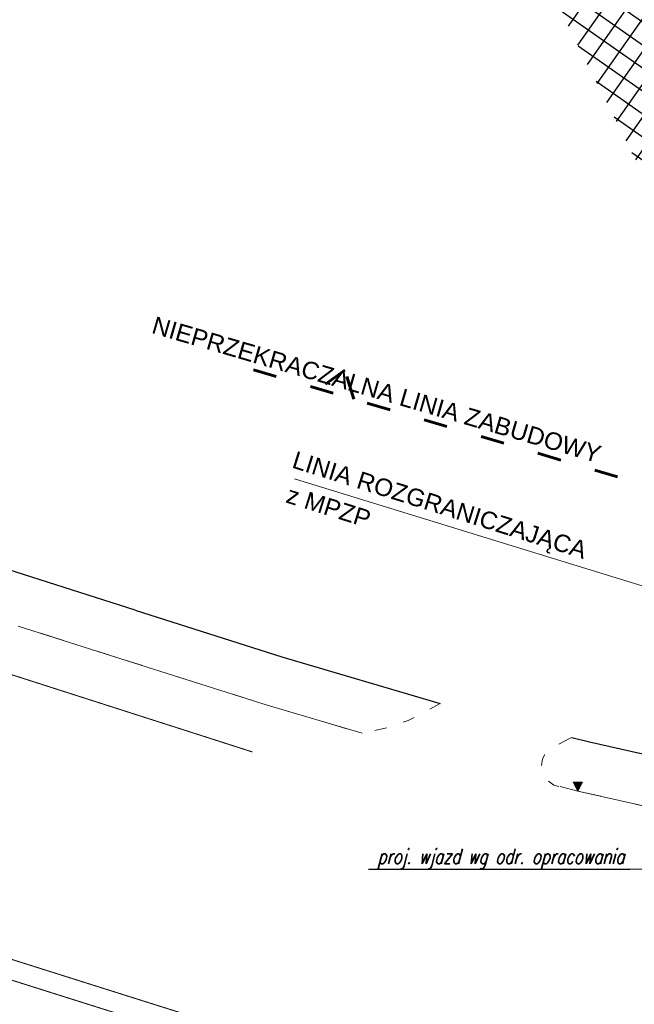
# Model space of a CAD drawing. Header units: metres. Extents: x 7472034 to 8440138, y 5890133 to 5961460.
# Tile 4 of 103: x 8439403 to 8439434, y 5890363 to 5890413. Entities that reach past the tile are written whole.
import ezdxf
from ezdxf.enums import TextEntityAlignment as Align

# ---------------------------------------------------------------- set-up
doc = ezdxf.new("R2010")
doc.units = ezdxf.units.M
doc.header["$MEASUREMENT"] = 0
for name, pattern in [('$0$L218_500', [1, 0.5, -0.5]), ('ACAD_ISO03W100', [30, 12, -18]), ('CENTER', [2, 1.25, -0.25, 0.25, -0.25])]:
    doc.linetypes.add(name, pattern=pattern)
doc.layers.get('0').update_dxf_attribs({"linetype": 'CONTINUOUS', "lineweight": 5})
for name, color, linetype, lineweight in [('### Krawężnik', 6, 'CONTINUOUS', 5), ('### Krawężnik najazdowy', 6, 'ACAD_ISO03W100', 5), ('### rzędne brzegowe', 10, 'CONTINUOUS', 5), ('###pasy ruchu', 132, 'CONTINUOUS', 5), ('__GRANICA', 5, 'ACAD_ISO03W100', 80), ('a_opisy', 7, 'CONTINUOUS', 18), ('ZAG-OPIS_020', 7, 'CONTINUOUS', 25)]:
    doc.layers.add(name, color=color, linetype=linetype, lineweight=lineweight)
doc.layers.add('2D - Ogólne', color=7, linetype='CONTINUOUS')
doc.layers.add('_IS.A.śmieci', color=21, linetype='CONTINUOUS', lineweight=30, plot=False)
doc.styles.add('ARIAL', font='arial.ttf')
doc.styles.add('RS', font='Romans.shx', dxfattribs={"width": 0.7})

# ---------------------------------------------------------------- blocks, each defined once
blk = doc.blocks.new('23123')
at = {"layer": 'a_opisy', "linetype": '$0$L218_500'}
blk.add_hatch(color=250, dxfattribs=at).paths.add_polyline_path([(8443019.232991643, 5888878.045012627), (8443018.761079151, 5888878.045012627), (8443018.28916666, 5888878.045012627), (8443018.761079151, 5888877.16129482)])
at = {"layer": 'a_opisy', "color": 250, "linetype": 'CENTER'}
for points in [[(8443018.28916666, 5888878.045012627), (8443018.761079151, 5888878.045012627)], [(8443019.232991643, 5888878.045012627), (8443018.761079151, 5888877.16129482), (8443018.28916666, 5888878.045012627)], [(8443018.28916666, 5888878.045012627), (8443018.761079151, 5888877.16129482), (8443019.232991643, 5888878.045012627)], [(8443019.232991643, 5888878.045012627), (8443018.761079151, 5888878.045012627)]]:
    blk.add_lwpolyline(points, dxfattribs=at)
blk = doc.blocks.new('A$C57F34CC8')
at = {"layer": '__GRANICA', "color": 246, "lineweight": 60, "ltscale": 0.1}
for p, q in [((5.856533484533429, 23.49027363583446), (4.531461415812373, 22.54561107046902)), ((5.856533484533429, 23.49027363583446), (4.531461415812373, 22.54561107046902)), ((6.32086649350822, 22.02268469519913), (5.856533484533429, 23.49027363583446)), ((6.32086649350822, 22.02268469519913), (5.856533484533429, 23.49027363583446))]:
    blk.add_line(p, q, dxfattribs=at)
blk.add_lwpolyline([(104.5474768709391, 61.49084398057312), (124.7534257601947, 8.664832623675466), (116.2782638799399, -2.598389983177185e-07), (87.50180485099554, 5.853071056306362), (75.53745610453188, 9.185393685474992), (65.1202681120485, 10.79332474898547), (52.65768154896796, 12.23814885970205), (35.11359243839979, 14.25579591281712), (31.17050394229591, 14.72508112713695), (-8.847564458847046e-07, 23.87893649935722)], dxfattribs=at)
blk = doc.blocks.new('A$C1D2679FE')
at = {"layer": '### Krawężnik', "color": 0, "linetype": 'Continuous', "flags": 128}
for points in [[(129.0611447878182, 45.6222869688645), (123.9199493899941, 47.25590528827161)], [(129.0611447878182, 45.6222869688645), (136.5080219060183, 43.25603671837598), (141.3180219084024, 41.83603671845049)], [(151.3366222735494, 39.13704489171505), (152.2280219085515, 38.91603671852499), (156.4380219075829, 37.96103671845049), (160.6480219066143, 37.00603671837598), (160.692144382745, 36.99717260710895)]]:
    blk.add_lwpolyline(points, dxfattribs=at)
at = {"layer": '### Krawężnik najazdowy', "color": 253, "ltscale": 0.05, "flags": 128}
for points in [[(145.2678269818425, 43.33920874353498), (143.6380219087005, 42.47603671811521), (142.6880219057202, 42.13603671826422), (141.3180219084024, 41.83603671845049)], [(151.8021605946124, 41.5640614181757), (150.6780219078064, 40.95603671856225), (150.4380219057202, 40.53603671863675), (150.3780219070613, 40.01603671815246), (150.6180219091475, 39.52603671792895), (151.0180219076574, 39.21603671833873), (151.3366222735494, 39.13704489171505)], [(151.9226838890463, 41.62925011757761), (151.8021605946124, 41.5640614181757)]]:
    blk.add_lwpolyline(points, dxfattribs=at)
at = {"layer": '###pasy ruchu', "color": 251, "linetype": 'ACAD_ISO03W100', "lineweight": 13, "ltscale": 0.08, "const_width": 0.05}
for points in [[(214.0080132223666, 8.569695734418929), (201.4566502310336, 11.13792844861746), (186.787675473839, 14.40993032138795), (181.3800373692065, 15.41321196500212), (174.2181059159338, 16.60203459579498), (167.2433200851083, 18.08767362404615), (160.2855678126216, 19.56968448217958), (153.7596911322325, 21.29359156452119), (147.2029862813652, 23.0256423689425), (139.6783655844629, 25.36254132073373), (131.9442959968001, 27.76448819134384), (117.8451880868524, 32.21631270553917), (109.1295996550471, 34.96827903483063), (103.7201853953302, 36.6763135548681), (89.36336584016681, 41.20688791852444), (75.00836579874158, 45.73688793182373), (46.60583704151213, 54.70452914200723), (32.20666666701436, 59.26768171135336), (3.480604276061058, 68.36801832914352)], [(213.8075489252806, 7.589994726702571), (201.2475489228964, 10.15999472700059), (201.2475489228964, 10.15999472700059), (186.5875489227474, 13.42999472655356), (181.2069374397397, 14.42826210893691), (174.0319705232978, 15.61924852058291), (167.0349921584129, 17.10961458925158), (160.0535661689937, 18.59666798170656), (153.5042874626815, 20.3267570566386), (146.9268612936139, 22.06428170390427), (139.3817728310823, 24.40753726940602), (131.6454484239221, 26.81018441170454), (117.5440890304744, 31.26271983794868), (108.8285005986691, 34.01468616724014), (103.4190863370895, 35.72272068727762), (89.06242523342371, 40.25324503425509), (74.70742519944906, 44.78324504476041), (46.30424676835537, 53.75109136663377), (31.90456947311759, 58.31440458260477), (3.178599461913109, 67.41471192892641)]]:
    blk.add_lwpolyline(points, dxfattribs=at)
blk.add_lwpolyline([(135.7650733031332, 40.89254459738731), (120.9725489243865, 45.63499472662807), (102.3585533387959, 52.15623546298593, 0.4602893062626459), (91.89443753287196, 46.24032221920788), (89.91972516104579, 39.98270732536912)], format="xyb", dxfattribs=at)
at = {"layer": '2D - Ogólne', "flags": 128}
for points in [[(129.8363908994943, 48.06208070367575), (122.5912554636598, 50.36422739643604), (122.2027268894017, 50.51197138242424), (119.0264770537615, 51.71574159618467)], [(129.8363909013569, 48.06208070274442), (137.2581408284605, 45.70381463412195), (145.2678269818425, 43.33920874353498)], [(151.9226838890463, 41.62925011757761), (152.8192723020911, 41.40695547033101), (157.0043466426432, 40.45760962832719), (161.1833786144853, 39.50963444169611), (167.8985794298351, 38.16056491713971)]]:
    blk.add_lwpolyline(points, dxfattribs=at)

msp = doc.modelspace()

# ---------------------------------------------------------------- hatches: boundary and pattern name
at = {"layer": '_IS.A.śmieci'}
h = msp.add_hatch(dxfattribs=at)
h.set_pattern_fill('ANSI37', color=252, scale=0.3, angle=10)
h.set_pattern_definition([(55, (967499.202946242, -71042.94610979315), (-0.7802423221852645, 0.5463315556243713), []), (145, (967499.202946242, -71042.94610979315), (-0.5463315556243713, -0.7802423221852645), [])])
h.paths.add_polyline_path([(8439499.136037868, 5890446.646996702), (8439458.381230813, 5890426.20777308), (8439451.442206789, 5890439.987820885), (8439423.917295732, 5890426.852644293), (8439443.591230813, 5890387.82277308), (8439454.641230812, 5890393.36277308), (8439447.766230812, 5890407.04277308), (8439493.821230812, 5890430.02777308), (8439500.588558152, 5890416.675951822), (8439511.536230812, 5890422.092773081), (8439506.161076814, 5890432.723007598), (8439506.631096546, 5890434.061245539), (8439505.149531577, 5890434.703536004)])

# ---------------------------------------------------------------- linework, layer by layer
at = {"layer": '### Krawężnik', "color": 251, "linetype": 'ACAD_ISO03W100', "ltscale": 0.1}
for points in [[(8439408.284353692, 5890380.889023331), (8439403.143158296, 5890382.52264165)], [(8439408.284353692, 5890380.889023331), (8439415.731230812, 5890378.522773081), (8439420.541230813, 5890377.102773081)], [(8439430.55983118, 5890374.403781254), (8439431.451230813, 5890374.182773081), (8439435.661230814, 5890373.227773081), (8439439.871230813, 5890372.272773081), (8439439.915353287, 5890372.263908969)]]:
    msp.add_lwpolyline(points, dxfattribs=at)
at = {"layer": '### Krawężnik najazdowy', "color": 253, "ltscale": 0.05, "flags": 128}
for points in [[(8439424.491035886, 5890378.605945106), (8439422.861230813, 5890377.74277308), (8439421.911230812, 5890377.40277308), (8439420.541230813, 5890377.102773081)], [(8439431.0253695, 5890376.83079778), (8439429.901230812, 5890376.222773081), (8439429.661230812, 5890375.802773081), (8439429.601230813, 5890375.28277308), (8439429.841230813, 5890374.79277308), (8439430.241230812, 5890374.48277308), (8439430.55983118, 5890374.403781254)]]:
    msp.add_lwpolyline(points, dxfattribs=at)
at = {"layer": '### Krawężnik najazdowy', "ltscale": 0.05, "flags": 128}
msp.add_lwpolyline([(8439431.145892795, 5890376.89598648), (8439431.0253695, 5890376.83079778)], dxfattribs=at)
at = {"layer": '###pasy ruchu', "color": 251, "linetype": 'ACAD_ISO03W100', "ltscale": 0.08, "const_width": 0.05}
for points in [[(8439493.231222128, 5890343.836432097), (8439480.679859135, 5890346.404664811), (8439466.010884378, 5890349.676666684), (8439460.603246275, 5890350.679948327), (8439453.44131482, 5890351.868770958), (8439446.466528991, 5890353.354409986), (8439439.508776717, 5890354.836420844), (8439432.982900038, 5890356.560327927), (8439426.426195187, 5890358.292378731), (8439418.90157449, 5890360.629277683), (8439411.167504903, 5890363.031224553), (8439397.068396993, 5890367.483049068), (8439388.352808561, 5890370.235015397), (8439382.9433943, 5890371.943049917), (8439368.586574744, 5890376.473624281), (8439354.231574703, 5890381.003624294), (8439325.829045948, 5890389.971265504), (8439311.429875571, 5890394.534418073), (8439282.70381318, 5890403.634754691)], [(8439493.03075783, 5890342.856731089), (8439480.470757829, 5890345.426731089), (8439480.470757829, 5890345.426731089), (8439465.810757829, 5890348.696731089), (8439460.430146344, 5890349.694998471), (8439453.25517943, 5890350.885984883), (8439446.258201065, 5890352.376350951), (8439439.276775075, 5890353.863404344), (8439432.727496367, 5890355.593493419), (8439426.1500702, 5890357.331018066), (8439418.604981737, 5890359.674273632), (8439410.86865733, 5890362.076920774), (8439396.767297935, 5890366.5294562), (8439388.051709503, 5890369.281422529), (8439382.642295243, 5890370.989457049), (8439368.285634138, 5890375.519981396), (8439353.930634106, 5890380.049981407), (8439325.527455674, 5890389.017827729), (8439311.127778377, 5890393.581140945), (8439282.401808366, 5890402.681448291)]]:
    msp.add_lwpolyline(points, dxfattribs=at)
msp.add_lwpolyline([(8439414.98828221, 5890376.15928096), (8439400.195757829, 5890380.901731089), (8439381.581762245, 5890387.422971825, 0.4602893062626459), (8439371.117646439, 5890381.507058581), (8439369.142934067, 5890375.249443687)], format="xyb", dxfattribs=at)
at = {"color": 231, "ltscale": 0.3}
msp.add_line((8439417.117807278, 5890389.963284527), (8439450.242952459, 5890379.790727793), dxfattribs=at)
at = {"layer": '_IS.A.śmieci', "elevation": -3.380200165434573e-08}
msp.add_lwpolyline([(8439420.858980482, 5890370.236729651), (8439434.078482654, 5890370.236702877), (8439449.749564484, 5890370.40356664)], dxfattribs=at)

# ---------------------------------------------------------------- block references
at = {"layer": '### Krawężnik', "color": 1, "linetype": 'Continuous', "ltscale": 0.2}
msp.add_blockref('A$C1D2679FE', (8439279.223208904, 5890335.266736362), dxfattribs=at)
at = {"layer": '### rzędne brzegowe', "linetype": '$0$L218_500', "xscale": 0.5, "yscale": 0.5, "zscale": 0.5}
msp.add_blockref('23123', (4217922.070691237, 2945935.602125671), dxfattribs=at)
msp.add_blockref('23123', (4217922.070691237, 2945935.602125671), dxfattribs=at)
msp.add_blockref('23123', (4217922.070691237, 2945935.602125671), dxfattribs=at)
at = {"layer": '__GRANICA', "color": 1, "linetype": 'Continuous', "ltscale": 0.2}
msp.add_blockref('A$C57F34CC8', (8439413.808154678, 5890371.967410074), dxfattribs=at)

# ---------------------------------------------------------------- texts
at = {"layer": '_IS.A.śmieci', "style": 'RS', "oblique": 15, "width": 0.75}
msp.add_text('proj. wjazd wg odr. opracowania', height=0.75, dxfattribs=at).set_placement((8439421.31556348, 5890370.504880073))
at = {"layer": 'ZAG-OPIS_020', "style": 'ARIAL'}
for s, height, rotation, p in [('NIEPRZEKRACZALNA LINIA ZABUDOWY', 0.8800000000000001, 343.7626617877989, (8439409.961866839, 5890397.774169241)), (' LINIA ROZGRANICZAJĄCA', 0.88, 342.6076385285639, (8439416.74354668, 5890391.070657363)), ('z MPZP', 0.88, 342.6076385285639, (8439416.760077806, 5890389.209556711))]:
    msp.add_text(s, height=height, rotation=rotation, dxfattribs=at).set_placement(p, align=Align.MIDDLE_LEFT)

doc.saveas('drawing.dxf')
